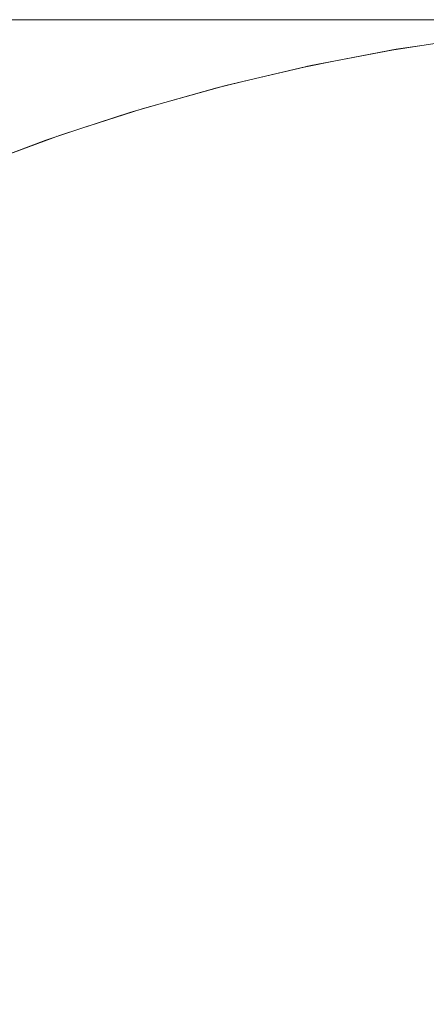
# Model space of a CAD drawing. Header units: centimetres. Extents: x -26 to 27.3, y -25.3 to -23.5.
# Tile 171 of 221: x 9.448 to 9.4672, y -23.5065 to -23.4599. Entities that reach past the tile are written whole.
import ezdxf

# ---------------------------------------------------------------- set-up
doc = ezdxf.new("R2010")
doc.units = ezdxf.units.CM
doc.header["$LTSCALE"] = 2.54
doc.layers.add('Lucido design-1', color=7, linetype='Continuous')

# ---------------------------------------------------------------- blocks, each defined once
blk = doc.blocks.new('Gruppo-4-1')
at = {"color": 7, "linetype": 'Continuous', "lineweight": 9}
for points, invisible_edges in [([(27.182518, -23.459935, 1050.32513), (27.182518, -23.459888, 1050.322055), (-25.917482, -23.459888, 1050.322055), (-25.917482, -23.459935, 1050.32513)], 8), ([(9.282518, -23.459888, 1050.122055), (-25.917482, -23.459888, 1050.322055), (27.182518, -23.459888, 1050.322055)], 9), ([(-25.917482, -23.459935, 1050.32513), (-25.917482, -23.460002, 1050.326416), (27.182518, -23.460002, 1050.326416), (27.182518, -23.459935, 1050.32513)], 10), ([(27.182518, -23.460149, 1050.329276), (27.182518, -23.460002, 1050.326416), (-25.917482, -23.460002, 1050.326416), (-25.917482, -23.460149, 1050.329276)], 10), ([(27.182518, -23.459888, 1050.322055), (9.291242, -23.459888, 1050.121865), (9.282518, -23.459888, 1050.122055)], 9), ([(9.299949, -23.459888, 1050.121294), (9.291242, -23.459888, 1050.121865), (27.182518, -23.459888, 1050.322055)], 10), ([(9.308623, -23.459888, 1050.120344), (9.299949, -23.459888, 1050.121294), (27.182518, -23.459888, 1050.322055)], 10), ([(9.317248, -23.459888, 1050.119017), (9.308623, -23.459888, 1050.120344), (27.182518, -23.459888, 1050.322055)], 10), ([(27.182518, -23.459888, 1050.322055), (9.325806, -23.459888, 1050.117314), (9.317248, -23.459888, 1050.119017)], 9), ([(9.334282, -23.459888, 1050.11524), (9.325806, -23.459888, 1050.117314), (27.182518, -23.459888, 1050.322055)], 10), ([(9.342659, -23.459888, 1050.112799), (9.334282, -23.459888, 1050.11524), (27.182518, -23.459888, 1050.322055)], 10), ([(27.182518, -23.459888, 1050.322055), (9.350922, -23.459888, 1050.109994), (9.342659, -23.459888, 1050.112799)], 9), ([(9.359055, -23.459888, 1050.106831), (9.350922, -23.459888, 1050.109994), (27.182518, -23.459888, 1050.322055)], 10), ([(9.367042, -23.459888, 1050.103317), (9.359055, -23.459888, 1050.106831), (27.182518, -23.459888, 1050.322055)], 10), ([(27.182518, -23.459888, 1050.322055), (9.374868, -23.459888, 1050.099457), (9.367042, -23.459888, 1050.103317)], 9), ([(27.182518, -23.459888, 1050.322055), (9.382518, -23.459888, 1050.09526), (9.374868, -23.459888, 1050.099457)], 9), ([(9.389978, -23.459888, 1050.090734), (9.382518, -23.459888, 1050.09526), (27.182518, -23.459888, 1050.322055)], 10), ([(9.397233, -23.459888, 1050.085886), (9.389978, -23.459888, 1050.090734), (27.182518, -23.459888, 1050.322055)], 10), ([(9.40427, -23.459888, 1050.080726), (9.397233, -23.459888, 1050.085886), (27.182518, -23.459888, 1050.322055)], 10), ([(27.182518, -23.459888, 1050.322055), (9.411075, -23.459888, 1050.075264), (9.40427, -23.459888, 1050.080726)], 9), ([(9.417636, -23.459888, 1050.069511), (9.411075, -23.459888, 1050.075264), (27.182518, -23.459888, 1050.322055)], 10), ([(27.182518, -23.459888, 1050.322055), (9.423939, -23.459888, 1050.063477), (9.417636, -23.459888, 1050.069511)], 9), ([(9.429973, -23.459888, 1050.057173), (9.423939, -23.459888, 1050.063477), (27.182518, -23.459888, 1050.322055)], 10), ([(27.182518, -23.459888, 1050.322055), (9.435727, -23.459888, 1050.050613), (9.429973, -23.459888, 1050.057173)], 9), ([(9.441189, -23.459888, 1050.043808), (9.435727, -23.459888, 1050.050613), (27.182518, -23.459888, 1050.322055)], 10), ([(27.182518, -23.459888, 1050.322055), (9.446348, -23.459888, 1050.036771), (9.441189, -23.459888, 1050.043808)], 9), ([(9.446348, -23.459888, 1050.036771), (9.451196, -23.459888, 1050.029515), (9.447519, -23.459983, 1050.027173), (9.442777, -23.459983, 1050.03427)], 14), ([(9.447519, -23.459983, 1050.027173), (9.451947, -23.459983, 1050.019875), (9.448368, -23.460249, 1050.017809), (9.444034, -23.460249, 1050.024952)], 15), ([(9.451196, -23.459888, 1050.029515), (9.446348, -23.459888, 1050.036771), (27.182518, -23.459888, 1050.322055)], 10), ([(9.451196, -23.459888, 1050.029515), (9.455723, -23.459888, 1050.022055), (9.451947, -23.459983, 1050.019875), (9.447519, -23.459983, 1050.027173)], 14), ([(9.451947, -23.459983, 1050.019875), (9.456053, -23.459983, 1050.012392), (9.452387, -23.460249, 1050.010484), (9.448368, -23.460249, 1050.017809)], 15), ([(27.182518, -23.459888, 1050.322055), (9.455723, -23.459888, 1050.022055), (9.451196, -23.459888, 1050.029515)], 9), ([(9.455723, -23.459888, 1050.022055), (9.45992, -23.459888, 1050.014405), (9.456053, -23.459983, 1050.012392), (9.451947, -23.459983, 1050.019875)], 14), ([(9.456053, -23.459983, 1050.012392), (9.459828, -23.459983, 1050.004736), (9.456083, -23.460249, 1050.00299), (9.452387, -23.460249, 1050.010484)], 15), ([(9.45992, -23.459888, 1050.014405), (9.455723, -23.459888, 1050.022055), (27.182518, -23.459888, 1050.322055)], 10), ([(9.45992, -23.459888, 1050.014405), (9.46378, -23.459888, 1050.006579), (9.459828, -23.459983, 1050.004736), (9.456053, -23.459983, 1050.012392)], 14), ([(9.459828, -23.459983, 1050.004736), (9.463266, -23.459983, 1049.996924), (9.459448, -23.460249, 1049.995342), (9.456083, -23.460249, 1050.00299)], 15), ([(9.463266, -23.459983, 1049.996924), (9.46636, -23.459983, 1049.988968), (9.462476, -23.460249, 1049.987555), (9.459448, -23.460249, 1049.995342)], 15), ([(9.46378, -23.459888, 1050.006579), (9.467294, -23.459888, 1049.998592), (9.463266, -23.459983, 1049.996924), (9.459828, -23.459983, 1050.004736)], 14), ([(9.46378, -23.459888, 1050.006579), (9.45992, -23.459888, 1050.014405), (27.182518, -23.459888, 1050.322055)], 10), ([(9.46636, -23.459983, 1049.988968), (9.469103, -23.459983, 1049.980885), (9.465162, -23.460249, 1049.979643), (9.462476, -23.460249, 1049.987555)], 15), ([(9.467294, -23.459888, 1049.998592), (9.470456, -23.459888, 1049.990459), (9.46636, -23.459983, 1049.988968), (9.463266, -23.459983, 1049.996924)], 14), ([(9.467294, -23.459888, 1049.998592), (9.46378, -23.459888, 1050.006579), (27.182518, -23.459888, 1050.322055)], 10), ([(9.469103, -23.459983, 1049.980885), (9.471492, -23.459983, 1049.972691), (9.4675, -23.460249, 1049.971621), (9.465162, -23.460249, 1049.979643)], 15), ([(9.470456, -23.459888, 1049.990459), (9.473261, -23.459888, 1049.982196), (9.469103, -23.459983, 1049.980885), (9.46636, -23.459983, 1049.988968)], 14), ([(-25.917482, -23.460149, 1050.329276), (-25.917482, -23.460288, 1050.330769), (27.182518, -23.460288, 1050.330769), (27.182518, -23.460149, 1050.329276)], 10), ([(27.182518, -23.460535, 1050.333412), (27.182518, -23.460288, 1050.330769), (-25.917482, -23.460288, 1050.330769), (-25.917482, -23.460535, 1050.333412)], 10), ([(-25.917482, -23.460535, 1050.333412), (-25.917482, -23.460764, 1050.335105), (27.182518, -23.460764, 1050.335105), (27.182518, -23.460535, 1050.333412)], 10), ([(9.444034, -23.460249, 1050.024952), (9.448368, -23.460249, 1050.017809), (9.444805, -23.460686, 1050.015752), (9.440564, -23.460686, 1050.022742)], 15), ([(9.448368, -23.460249, 1050.017809), (9.452387, -23.460249, 1050.010484), (9.448738, -23.460686, 1050.008584), (9.444805, -23.460686, 1050.015752)], 15), ([(9.452387, -23.460249, 1050.010484), (9.456083, -23.460249, 1050.00299), (9.452354, -23.460686, 1050.001251), (9.448738, -23.460686, 1050.008584)], 15), ([(9.456083, -23.460249, 1050.00299), (9.459448, -23.460249, 1049.995342), (9.455647, -23.460686, 1049.993768), (9.452354, -23.460686, 1050.001251)], 15), ([(9.459448, -23.460249, 1049.995342), (9.462476, -23.460249, 1049.987555), (9.45861, -23.460686, 1049.986148), (9.455647, -23.460686, 1049.993768)], 15), ([(9.462476, -23.460249, 1049.987555), (9.465162, -23.460249, 1049.979643), (9.461238, -23.460686, 1049.978406), (9.45861, -23.460686, 1049.986148)], 15), ([(9.465162, -23.460249, 1049.979643), (9.4675, -23.460249, 1049.971621), (9.463526, -23.460686, 1049.970556), (9.461238, -23.460686, 1049.978406)], 15), ([(9.4675, -23.460249, 1049.971621), (9.469486, -23.460249, 1049.963505), (9.465469, -23.460686, 1049.962615), (9.463526, -23.460686, 1049.970556)], 15), ([(9.469486, -23.460249, 1049.963505), (9.471116, -23.460249, 1049.95531), (9.467064, -23.460686, 1049.954596), (9.465469, -23.460686, 1049.962615)], 15), ([(9.471116, -23.460249, 1049.95531), (9.472387, -23.460249, 1049.947052), (9.468308, -23.460686, 1049.946515), (9.467064, -23.460686, 1049.954596)], 15), ([(27.182518, -23.461093, 1050.337533), (27.182518, -23.460764, 1050.335105), (-25.917482, -23.460764, 1050.335105), (-25.917482, -23.461093, 1050.337533)], 10), ([(9.444805, -23.460686, 1050.015752), (9.448738, -23.460686, 1050.008584), (9.445111, -23.461292, 1050.006696), (9.441264, -23.461292, 1050.013707)], 15), ([(9.448738, -23.460686, 1050.008584), (9.452354, -23.460686, 1050.001251), (9.448648, -23.461292, 1049.999523), (9.445111, -23.461292, 1050.006696)], 15), ([(9.452354, -23.460686, 1050.001251), (9.455647, -23.460686, 1049.993768), (9.451869, -23.461292, 1049.992203), (9.448648, -23.461292, 1049.999523)], 15), ([(9.455647, -23.460686, 1049.993768), (9.45861, -23.460686, 1049.986148), (9.454767, -23.461292, 1049.984749), (9.451869, -23.461292, 1049.992203)], 15), ([(9.45861, -23.460686, 1049.986148), (9.461238, -23.460686, 1049.978406), (9.457338, -23.461292, 1049.977176), (9.454767, -23.461292, 1049.984749)], 15), ([(9.461238, -23.460686, 1049.978406), (9.463526, -23.460686, 1049.970556), (9.459576, -23.461292, 1049.969498), (9.457338, -23.461292, 1049.977176)], 15), ([(9.463526, -23.460686, 1049.970556), (9.465469, -23.460686, 1049.962615), (9.461477, -23.461292, 1049.96173), (9.459576, -23.461292, 1049.969498)], 15), ([(9.465469, -23.460686, 1049.962615), (9.467064, -23.460686, 1049.954596), (9.463037, -23.461292, 1049.953886), (9.461477, -23.461292, 1049.96173)], 15), ([(9.467064, -23.460686, 1049.954596), (9.468308, -23.460686, 1049.946515), (9.464254, -23.461292, 1049.945981), (9.463037, -23.461292, 1049.953886)], 15), ([(9.468308, -23.460686, 1049.946515), (9.469198, -23.460686, 1049.938388), (9.465124, -23.461292, 1049.938031), (9.464254, -23.461292, 1049.945981)], 15), ([(9.469198, -23.460686, 1049.938388), (9.469733, -23.460686, 1049.930229), (9.465647, -23.461292, 1049.930051), (9.465124, -23.461292, 1049.938031)], 15), ([(9.467043, -23.461113, 1049.722055), (9.469816, -23.460698, 1049.722055), (9.469828, -23.460792, 1049.717695), (9.465634, -23.46142, 1049.717695)], 14), ([(9.465634, -23.46142, 1049.717695), (9.469828, -23.460792, 1049.717695), (9.469862, -23.461056, 1049.713563), (9.465679, -23.461682, 1049.713563)], 15), ([(9.465647, -23.461292, 1049.930051), (9.469733, -23.460686, 1049.930229), (9.469911, -23.460686, 1049.922055), (9.467043, -23.461111, 1049.922055)], 11), ([(9.469816, -23.460698, 1049.722055), (9.467043, -23.461113, 1049.722055), (9.467043, -23.461111, 1049.922055), (9.469911, -23.460686, 1049.922055)], 10), ([(-25.917482, -23.461093, 1050.337533), (-25.917482, -23.461428, 1050.339416), (27.182518, -23.461428, 1050.339416), (27.182518, -23.461093, 1050.337533)], 10), ([(27.182518, -23.461823, 1050.34163), (27.182518, -23.461428, 1050.339416), (-25.917482, -23.461428, 1050.339416), (-25.917482, -23.461823, 1050.34163)], 10), ([(9.445111, -23.461292, 1050.006696), (9.448648, -23.461292, 1049.999523), (9.444971, -23.462065, 1049.997808), (9.441512, -23.462065, 1050.004822)], 15), ([(9.448648, -23.461292, 1049.999523), (9.451869, -23.461292, 1049.992203), (9.44812, -23.462065, 1049.99065), (9.444971, -23.462065, 1049.997808)], 15), ([(9.451869, -23.461292, 1049.992203), (9.454767, -23.461292, 1049.984749), (9.450955, -23.462065, 1049.983361), (9.44812, -23.462065, 1049.99065)], 15), ([(9.454767, -23.461292, 1049.984749), (9.457338, -23.461292, 1049.977176), (9.453469, -23.462065, 1049.975956), (9.450955, -23.462065, 1049.983361)], 15), ([(9.457338, -23.461292, 1049.977176), (9.459576, -23.461292, 1049.969498), (9.455657, -23.462065, 1049.968448), (9.453469, -23.462065, 1049.975956)], 15), ([(9.459576, -23.461292, 1049.969498), (9.461477, -23.461292, 1049.96173), (9.457516, -23.462065, 1049.960851), (9.455657, -23.462065, 1049.968448)], 15), ([(9.461477, -23.461292, 1049.96173), (9.463037, -23.461292, 1049.953886), (9.459042, -23.462065, 1049.953181), (9.457516, -23.462065, 1049.960851)], 15), ([(9.463037, -23.461292, 1049.953886), (9.464254, -23.461292, 1049.945981), (9.460231, -23.462065, 1049.945452), (9.459042, -23.462065, 1049.953181)], 15), ([(9.464254, -23.461292, 1049.945981), (9.465124, -23.461292, 1049.938031), (9.461083, -23.462065, 1049.937678), (9.460231, -23.462065, 1049.945452)], 15), ([(9.465124, -23.461292, 1049.938031), (9.465647, -23.461292, 1049.930051), (9.461594, -23.462065, 1049.929874), (9.461083, -23.462065, 1049.937678)], 15), ([(9.462947, -23.461843, 1049.722055), (9.465618, -23.461326, 1049.722055), (9.465634, -23.46142, 1049.717695), (9.46147, -23.462225, 1049.717695)], 14), ([(9.46147, -23.462225, 1049.717695), (9.465634, -23.46142, 1049.717695), (9.465679, -23.461682, 1049.713563), (9.461526, -23.462486, 1049.713563)], 15), ([(9.461594, -23.462065, 1049.929874), (9.465647, -23.461292, 1049.930051), (9.465822, -23.461292, 1049.922055), (9.462946, -23.46184, 1049.922055)], 11), ([(9.465618, -23.461326, 1049.722055), (9.462947, -23.461843, 1049.722055), (9.462946, -23.46184, 1049.922055), (9.465822, -23.461292, 1049.922055)], 10), ([(9.465822, -23.461292, 1049.922055), (9.467043, -23.461111, 1049.922055), (9.467043, -23.461113, 1049.722055), (9.465618, -23.461326, 1049.722055)], 10), ([(9.465634, -23.46142, 1049.717695), (9.465618, -23.461326, 1049.722055), (9.467043, -23.461113, 1049.722055)], 9), ([(9.467043, -23.461111, 1049.922055), (9.465822, -23.461292, 1049.922055), (9.465647, -23.461292, 1049.930051)], 10), ([(9.465679, -23.461682, 1049.713563), (9.469862, -23.461056, 1049.713563), (9.469917, -23.461489, 1049.709449), (9.465753, -23.462113, 1049.709449)], 15), ([(-25.917482, -23.461823, 1050.34163), (-25.917482, -23.46228, 1050.343695), (27.182518, -23.46228, 1050.343695), (27.182518, -23.461823, 1050.34163)], 10), ([(9.461765, -23.462065, 1049.922055), (9.462946, -23.46184, 1049.922055), (9.462947, -23.461843, 1049.722055), (9.46145, -23.462132, 1049.722055)], 10), ([(9.46147, -23.462225, 1049.717695), (9.46145, -23.462132, 1049.722055), (9.462947, -23.461843, 1049.722055)], 9), ([(9.461526, -23.462486, 1049.713563), (9.465679, -23.461682, 1049.713563), (9.465753, -23.462113, 1049.709449), (9.461618, -23.462912, 1049.709449)], 15), ([(9.462946, -23.46184, 1049.922055), (9.461765, -23.462065, 1049.922055), (9.461594, -23.462065, 1049.929874)], 10), ([(9.465753, -23.462113, 1049.709449), (9.469917, -23.461489, 1049.709449), (9.469994, -23.46209, 1049.705359), (9.465855, -23.46271, 1049.705359)], 15), ([(27.182518, -23.462723, 1050.345697), (27.182518, -23.46228, 1050.343695), (-25.917482, -23.46228, 1050.343695), (-25.917482, -23.462723, 1050.345697)], 10), ([(9.444971, -23.462065, 1049.997808), (9.44812, -23.462065, 1049.99065), (9.444408, -23.463005, 1049.989112), (9.441329, -23.463005, 1049.99611)], 15), ([(9.44812, -23.462065, 1049.99065), (9.450955, -23.462065, 1049.983361), (9.447179, -23.463005, 1049.981987), (9.444408, -23.463005, 1049.989112)], 15), ([(9.450955, -23.462065, 1049.983361), (9.453469, -23.462065, 1049.975956), (9.449636, -23.463005, 1049.974747), (9.447179, -23.463005, 1049.981987)], 15), ([(9.453469, -23.462065, 1049.975956), (9.455657, -23.462065, 1049.968448), (9.451775, -23.463005, 1049.967408), (9.449636, -23.463005, 1049.974747)], 15), ([(9.455657, -23.462065, 1049.968448), (9.457516, -23.462065, 1049.960851), (9.453593, -23.463005, 1049.959982), (9.451775, -23.463005, 1049.967408)], 15), ([(9.457516, -23.462065, 1049.960851), (9.459042, -23.462065, 1049.953181), (9.455084, -23.463005, 1049.952483), (9.453593, -23.463005, 1049.959982)], 15), ([(9.459042, -23.462065, 1049.953181), (9.460231, -23.462065, 1049.945452), (9.456247, -23.463005, 1049.944927), (9.455084, -23.463005, 1049.952483)], 15), ([(9.460231, -23.462065, 1049.945452), (9.461083, -23.462065, 1049.937678), (9.457079, -23.463005, 1049.937327), (9.456247, -23.463005, 1049.944927)], 15), ([(9.461083, -23.462065, 1049.937678), (9.461594, -23.462065, 1049.929874), (9.457579, -23.463005, 1049.929699), (9.457079, -23.463005, 1049.937327)], 15), ([(9.458881, -23.462744, 1049.722055), (9.46145, -23.462132, 1049.722055), (9.46147, -23.462225, 1049.717695), (9.457344, -23.463207, 1049.717695)], 14), ([(9.457344, -23.463207, 1049.717695), (9.46147, -23.462225, 1049.717695), (9.461526, -23.462486, 1049.713563), (9.457411, -23.463464, 1049.713563)], 15), ([(9.457579, -23.463005, 1049.929699), (9.461594, -23.462065, 1049.929874), (9.461765, -23.462065, 1049.922055), (9.45888, -23.46274, 1049.922055)], 11), ([(9.46145, -23.462132, 1049.722055), (9.458881, -23.462744, 1049.722055), (9.45888, -23.46274, 1049.922055), (9.461765, -23.462065, 1049.922055)], 10), ([(9.461618, -23.462912, 1049.709449), (9.465753, -23.462113, 1049.709449), (9.465855, -23.46271, 1049.705359), (9.461746, -23.463505, 1049.705359)], 15), ([(9.465855, -23.46271, 1049.705359), (9.469994, -23.46209, 1049.705359), (9.470093, -23.462858, 1049.701302), (9.465986, -23.463472, 1049.701302)], 15), ([(-25.917482, -23.462723, 1050.345697), (-25.917482, -23.463316, 1050.347932), (27.182518, -23.463316, 1050.347932), (27.182518, -23.462723, 1050.345697)], 10), ([(9.457746, -23.463005, 1049.922055), (9.45888, -23.46274, 1049.922055), (9.458881, -23.462744, 1049.722055), (9.45732, -23.463115, 1049.722055)], 10), ([(9.457344, -23.463207, 1049.717695), (9.45732, -23.463115, 1049.722055), (9.458881, -23.462744, 1049.722055)], 9), ([(9.457411, -23.463464, 1049.713563), (9.461526, -23.462486, 1049.713563), (9.461618, -23.462912, 1049.709449), (9.457521, -23.463887, 1049.709449)], 15), ([(9.45888, -23.46274, 1049.922055), (9.457746, -23.463005, 1049.922055), (9.457579, -23.463005, 1049.929699)], 10), ([(9.461746, -23.463505, 1049.705359), (9.465855, -23.46271, 1049.705359), (9.465986, -23.463472, 1049.701302), (9.461909, -23.464261, 1049.701302)], 15), ([(9.465986, -23.463472, 1049.701302), (9.470093, -23.462858, 1049.701302), (9.470212, -23.463789, 1049.697284), (9.466145, -23.464398, 1049.697284)], 15), ([(27.182518, -23.463793, 1050.349727), (27.182518, -23.463316, 1050.347932), (-25.917482, -23.463316, 1050.347932), (-25.917482, -23.463793, 1050.349727)], 10), ([(9.447179, -23.463005, 1049.981987), (9.449636, -23.463005, 1049.974747), (9.445847, -23.464108, 1049.973553), (9.443445, -23.464108, 1049.980628)], 15), ([(9.449636, -23.463005, 1049.974747), (9.451775, -23.463005, 1049.967408), (9.447938, -23.464108, 1049.966379), (9.445847, -23.464108, 1049.973553)], 15), ([(9.451775, -23.463005, 1049.967408), (9.453593, -23.463005, 1049.959982), (9.449714, -23.464108, 1049.959122), (9.447938, -23.464108, 1049.966379)], 15), ([(9.453593, -23.463005, 1049.959982), (9.455084, -23.463005, 1049.952483), (9.451172, -23.464108, 1049.951793), (9.449714, -23.464108, 1049.959122)], 15), ([(9.455084, -23.463005, 1049.952483), (9.456247, -23.463005, 1049.944927), (9.452308, -23.464108, 1049.944409), (9.451172, -23.464108, 1049.951793)], 15), ([(9.456247, -23.463005, 1049.944927), (9.457079, -23.463005, 1049.937327), (9.453122, -23.464108, 1049.936981), (9.452308, -23.464108, 1049.944409)], 15), ([(9.457079, -23.463005, 1049.937327), (9.457579, -23.463005, 1049.929699), (9.45361, -23.464108, 1049.929525), (9.453122, -23.464108, 1049.936981)], 15), ([(9.454852, -23.463814, 1049.722055), (9.45732, -23.463115, 1049.722055), (9.457344, -23.463207, 1049.717695), (9.453264, -23.464362, 1049.717695)], 14), ([(9.453264, -23.464362, 1049.717695), (9.457344, -23.463207, 1049.717695), (9.457411, -23.463464, 1049.713563), (9.453341, -23.464617, 1049.713563)], 15), ([(9.45361, -23.464108, 1049.929525), (9.457579, -23.463005, 1049.929699), (9.457746, -23.463005, 1049.922055), (9.454851, -23.463809, 1049.922055)], 11), ([(9.45732, -23.463115, 1049.722055), (9.454852, -23.463814, 1049.722055), (9.454851, -23.463809, 1049.922055), (9.457746, -23.463005, 1049.922055)], 10), ([(9.457521, -23.463887, 1049.709449), (9.461618, -23.462912, 1049.709449), (9.461746, -23.463505, 1049.705359), (9.457674, -23.464473, 1049.705359)], 15), ([(-25.917482, -23.463793, 1050.349727), (-25.917482, -23.464536, 1050.35212), (27.182518, -23.464536, 1050.35212), (27.182518, -23.463793, 1050.349727)], 10), ([(9.453773, -23.464108, 1049.922055), (9.454851, -23.463809, 1049.922055), (9.454852, -23.463814, 1049.722055), (9.453236, -23.464271, 1049.722055)], 10), ([(9.453264, -23.464362, 1049.717695), (9.453236, -23.464271, 1049.722055), (9.454852, -23.463814, 1049.722055)], 9), ([(9.453341, -23.464617, 1049.713563), (9.457411, -23.463464, 1049.713563), (9.457521, -23.463887, 1049.709449), (9.453469, -23.465034, 1049.709449)], 15), ([(9.454851, -23.463809, 1049.922055), (9.453773, -23.464108, 1049.922055), (9.45361, -23.464108, 1049.929525)], 10), ([(9.457674, -23.464473, 1049.705359), (9.461746, -23.463505, 1049.705359), (9.461909, -23.464261, 1049.701302), (9.457869, -23.465222, 1049.701302)], 15), ([(9.461909, -23.464261, 1049.701302), (9.465986, -23.463472, 1049.701302), (9.466145, -23.464398, 1049.697284), (9.462107, -23.465179, 1049.697284)], 15), ([(9.466145, -23.464398, 1049.697284), (9.470212, -23.463789, 1049.697284), (9.470352, -23.464884, 1049.693311), (9.466331, -23.465486, 1049.693311)], 15), ([(9.447938, -23.464108, 1049.966379), (9.449714, -23.464108, 1049.959122), (9.445886, -23.465374, 1049.958273), (9.444151, -23.465374, 1049.965365)], 15), ([(9.449714, -23.464108, 1049.959122), (9.451172, -23.464108, 1049.951793), (9.447311, -23.465374, 1049.951113), (9.445886, -23.465374, 1049.958273)], 15), ([(9.451172, -23.464108, 1049.951793), (9.452308, -23.464108, 1049.944409), (9.448421, -23.465374, 1049.943897), (9.447311, -23.465374, 1049.951113)], 15), ([(9.452308, -23.464108, 1049.944409), (9.453122, -23.464108, 1049.936981), (9.449216, -23.465374, 1049.936639), (9.448421, -23.465374, 1049.943897)], 15), ([(9.453122, -23.464108, 1049.936981), (9.45361, -23.464108, 1049.929525), (9.449694, -23.465374, 1049.929354), (9.449216, -23.465374, 1049.936639)], 15), ([(9.450868, -23.465052, 1049.722055), (9.453236, -23.464271, 1049.722055), (9.453264, -23.464362, 1049.717695), (9.449236, -23.46569, 1049.717695)], 14), ([(9.449694, -23.465374, 1049.929354), (9.45361, -23.464108, 1049.929525), (9.453773, -23.464108, 1049.922055), (9.450866, -23.465046, 1049.922055)], 11), ([(9.453236, -23.464271, 1049.722055), (9.450868, -23.465052, 1049.722055), (9.450866, -23.465046, 1049.922055), (9.453773, -23.464108, 1049.922055)], 10), ([(9.453469, -23.465034, 1049.709449), (9.457521, -23.463887, 1049.709449), (9.457674, -23.464473, 1049.705359), (9.453647, -23.465613, 1049.705359)], 15), ([(9.457869, -23.465222, 1049.701302), (9.461909, -23.464261, 1049.701302), (9.462107, -23.465179, 1049.697284), (9.458105, -23.466131, 1049.697284)], 15), ([(27.182518, -23.465031, 1050.353712), (27.182518, -23.464536, 1050.35212), (-25.917482, -23.464536, 1050.35212), (-25.917482, -23.465031, 1050.353712)], 10), ([(9.449236, -23.46569, 1049.717695), (9.453264, -23.464362, 1049.717695), (9.453341, -23.464617, 1049.713563), (9.449324, -23.465941, 1049.713563)], 15), ([(9.449324, -23.465941, 1049.713563), (9.453341, -23.464617, 1049.713563), (9.453469, -23.465034, 1049.709449), (9.44947, -23.466353, 1049.709449)], 15), ([(9.453647, -23.465613, 1049.705359), (9.457674, -23.464473, 1049.705359), (9.457869, -23.465222, 1049.701302), (9.453873, -23.466353, 1049.701302)], 15), ([(9.462107, -23.465179, 1049.697284), (9.466145, -23.464398, 1049.697284), (9.466331, -23.465486, 1049.693311), (9.462339, -23.466258, 1049.693311)], 15), ([(-25.917482, -23.465031, 1050.353712), (-25.917482, -23.465938, 1050.356251), (27.182518, -23.465938, 1050.356251), (27.182518, -23.465031, 1050.353712)], 10), ([(9.449853, -23.465374, 1049.922055), (9.450866, -23.465046, 1049.922055), (9.450868, -23.465052, 1049.722055), (9.449204, -23.4656, 1049.722055)], 10), ([(9.449236, -23.46569, 1049.717695), (9.449204, -23.4656, 1049.722055), (9.450868, -23.465052, 1049.722055)], 9), ([(9.44947, -23.466353, 1049.709449), (9.453469, -23.465034, 1049.709449), (9.453647, -23.465613, 1049.705359), (9.449672, -23.466924, 1049.705359)], 15), ([(9.450866, -23.465046, 1049.922055), (9.449853, -23.465374, 1049.922055), (9.449694, -23.465374, 1049.929354)], 10), ([(9.458105, -23.466131, 1049.697284), (9.462107, -23.465179, 1049.697284), (9.462339, -23.466258, 1049.693311), (9.458384, -23.467199, 1049.693311)], 15), ([(9.466331, -23.465486, 1049.693311), (9.470352, -23.464884, 1049.693311), (9.470513, -23.466139, 1049.68939), (9.466545, -23.466733, 1049.68939)], 15), ([(9.447311, -23.465374, 1049.951113), (9.448421, -23.465374, 1049.943897), (9.444592, -23.466798, 1049.943393), (9.443507, -23.466798, 1049.950442)], 15), ([(9.448421, -23.465374, 1049.943897), (9.449216, -23.465374, 1049.936639), (9.445369, -23.466798, 1049.936303), (9.444592, -23.466798, 1049.943393)], 15), ([(9.446936, -23.466456, 1049.722055), (9.449204, -23.4656, 1049.722055), (9.449236, -23.46569, 1049.717695), (9.445268, -23.467187, 1049.717695)], 14), ([(9.449216, -23.465374, 1049.936639), (9.449694, -23.465374, 1049.929354), (9.445835, -23.466798, 1049.929186), (9.445369, -23.466798, 1049.936303)], 15), ([(9.445835, -23.466798, 1049.929186), (9.449694, -23.465374, 1049.929354), (9.449853, -23.465374, 1049.922055), (9.446933, -23.46645, 1049.922055)], 11), ([(9.446933, -23.46645, 1049.922055), (9.449853, -23.465374, 1049.922055), (9.449204, -23.4656, 1049.722055)], 10), ([(9.449204, -23.4656, 1049.722055), (9.446936, -23.466456, 1049.722055), (9.446933, -23.46645, 1049.922055)], 10), ([(9.449672, -23.466924, 1049.705359), (9.453647, -23.465613, 1049.705359), (9.453873, -23.466353, 1049.701302), (9.449929, -23.467653, 1049.701302)], 15), ([(9.453873, -23.466353, 1049.701302), (9.457869, -23.465222, 1049.701302), (9.458105, -23.466131, 1049.697284), (9.454148, -23.467251, 1049.697284)], 15), ([(9.462339, -23.466258, 1049.693311), (9.466331, -23.465486, 1049.693311), (9.466545, -23.466733, 1049.68939), (9.462606, -23.467495, 1049.68939)], 15), ([(27.182518, -23.466436, 1050.357645), (27.182518, -23.465938, 1050.356251), (-25.917482, -23.465938, 1050.356251), (-25.917482, -23.466436, 1050.357645)], 10), ([(9.445268, -23.467187, 1049.717695), (9.449236, -23.46569, 1049.717695), (9.449324, -23.465941, 1049.713563), (9.445367, -23.467434, 1049.713563)], 15), ([(9.445367, -23.467434, 1049.713563), (9.449324, -23.465941, 1049.713563), (9.44947, -23.466353, 1049.709449), (9.44553, -23.467839, 1049.709449)], 15), ([(9.454148, -23.467251, 1049.697284), (9.458105, -23.466131, 1049.697284), (9.458384, -23.467199, 1049.693311), (9.454471, -23.468307, 1049.693311)], 15), ([(9.466545, -23.466733, 1049.68939), (9.470513, -23.466139, 1049.68939), (9.470694, -23.467552, 1049.685528), (9.466786, -23.468137, 1049.685528)], 15), ([(-25.917482, -23.466436, 1050.357645), (-25.917482, -23.467517, 1050.360317), (27.182518, -23.467517, 1050.360317), (27.182518, -23.466436, 1050.357645)], 10), ([(9.44553, -23.467839, 1049.709449), (9.44947, -23.466353, 1049.709449), (9.449672, -23.466924, 1049.705359), (9.445756, -23.468402, 1049.705359)], 15), ([(9.449929, -23.467653, 1049.701302), (9.453873, -23.466353, 1049.701302), (9.454148, -23.467251, 1049.697284), (9.450242, -23.468539, 1049.697284)], 15), ([(9.458384, -23.467199, 1049.693311), (9.462339, -23.466258, 1049.693311), (9.462606, -23.467495, 1049.68939), (9.458702, -23.468423, 1049.68939)], 15), ([(9.445756, -23.468402, 1049.705359), (9.449672, -23.466924, 1049.705359), (9.449929, -23.467653, 1049.701302), (9.446044, -23.469119, 1049.701302)], 15), ([(9.462606, -23.467495, 1049.68939), (9.466545, -23.466733, 1049.68939), (9.466786, -23.468137, 1049.685528), (9.462906, -23.468887, 1049.685528)], 15), ([(27.182518, -23.468005, 1050.36152), (27.182518, -23.467517, 1050.360317), (-25.917482, -23.467517, 1050.360317), (-25.917482, -23.468005, 1050.36152)], 10), ([(9.450242, -23.468539, 1049.697284), (9.454148, -23.467251, 1049.697284), (9.454471, -23.468307, 1049.693311), (9.45061, -23.469579, 1049.693311)], 15), ([(9.454471, -23.468307, 1049.693311), (9.458384, -23.467199, 1049.693311), (9.458702, -23.468423, 1049.68939), (9.454842, -23.469516, 1049.68939)], 15), ([(9.458702, -23.468423, 1049.68939), (9.462606, -23.467495, 1049.68939), (9.462906, -23.468887, 1049.685528), (9.459061, -23.469802, 1049.685528)], 15), ([(-25.917482, -23.468005, 1050.36152), (-25.917482, -23.469273, 1050.36431), (27.182518, -23.469273, 1050.36431), (27.182518, -23.468005, 1050.36152)], 10), ([(9.446044, -23.469119, 1049.701302), (9.449929, -23.467653, 1049.701302), (9.450242, -23.468539, 1049.697284), (9.446394, -23.469991, 1049.697284)], 15), ([(9.466786, -23.468137, 1049.685528), (9.470694, -23.467552, 1049.685528), (9.470895, -23.46912, 1049.681732), (9.467053, -23.469695, 1049.681732)], 15), ([(9.45061, -23.469579, 1049.693311), (9.454471, -23.468307, 1049.693311), (9.454842, -23.469516, 1049.68939), (9.451031, -23.470772, 1049.68939)], 15), ([(9.454842, -23.469516, 1049.68939), (9.458702, -23.468423, 1049.68939), (9.459061, -23.469802, 1049.685528), (9.455259, -23.470878, 1049.685528)], 15), ([(9.462906, -23.468887, 1049.685528), (9.466786, -23.468137, 1049.685528), (9.467053, -23.469695, 1049.681732), (9.463239, -23.470432, 1049.681732)], 15), ([(9.446394, -23.469991, 1049.697284), (9.450242, -23.468539, 1049.697284), (9.45061, -23.469579, 1049.693311), (9.446806, -23.471015, 1049.693311)], 15), ([(9.459061, -23.469802, 1049.685528), (9.462906, -23.468887, 1049.685528), (9.463239, -23.470432, 1049.681732), (9.45946, -23.471331, 1049.681732)], 15), ([(27.182518, -23.469736, 1050.36533), (27.182518, -23.469273, 1050.36431), (-25.917482, -23.469273, 1050.36431), (-25.917482, -23.469736, 1050.36533)], 10), ([(9.467053, -23.469695, 1049.681732), (9.470895, -23.46912, 1049.681732), (9.471115, -23.470839, 1049.678006), (9.467346, -23.471404, 1049.678006)], 15), ([(-25.917482, -23.469736, 1050.36533), (-25.917482, -23.471201, 1050.368223), (27.182518, -23.471201, 1050.368223), (27.182518, -23.469736, 1050.36533)], 10), ([(9.446806, -23.471015, 1049.693311), (9.45061, -23.469579, 1049.693311), (9.451031, -23.470772, 1049.68939), (9.447278, -23.472189, 1049.68939)], 15), ([(9.451031, -23.470772, 1049.68939), (9.454842, -23.469516, 1049.68939), (9.455259, -23.470878, 1049.685528), (9.451506, -23.472115, 1049.685528)], 15), ([(9.455259, -23.470878, 1049.685528), (9.459061, -23.469802, 1049.685528), (9.45946, -23.471331, 1049.681732), (9.455722, -23.47239, 1049.681732)], 15), ([(9.463239, -23.470432, 1049.681732), (9.467053, -23.469695, 1049.681732), (9.467346, -23.471404, 1049.678006), (9.463604, -23.472127, 1049.678006)], 15), ([(9.447278, -23.472189, 1049.68939), (9.451031, -23.470772, 1049.68939), (9.451506, -23.472115, 1049.685528), (9.447809, -23.473511, 1049.685528)], 15), ([(9.45946, -23.471331, 1049.681732), (9.463239, -23.470432, 1049.681732), (9.463604, -23.472127, 1049.678006), (9.459896, -23.473009, 1049.678006)], 15), ([(27.182518, -23.471627, 1050.369067), (27.182518, -23.471201, 1050.368223), (-25.917482, -23.471201, 1050.368223), (-25.917482, -23.471627, 1050.369067)], 10), ([(9.451506, -23.472115, 1049.685528), (9.455259, -23.470878, 1049.685528), (9.455722, -23.47239, 1049.681732), (9.452032, -23.473606, 1049.681732)], 15), ([(-25.917482, -23.471627, 1050.369067), (-25.917482, -23.473297, 1050.372049), (27.182518, -23.473297, 1050.372049), (27.182518, -23.471627, 1050.369067)], 10), ([(9.455722, -23.47239, 1049.681732), (9.45946, -23.471331, 1049.681732), (9.459896, -23.473009, 1049.678006), (9.45623, -23.474047, 1049.678006)], 15), ([(9.463604, -23.472127, 1049.678006), (9.467346, -23.471404, 1049.678006), (9.467664, -23.47326, 1049.674359), (9.464001, -23.473969, 1049.674359)], 15), ([(9.447809, -23.473511, 1049.685528), (9.451506, -23.472115, 1049.685528), (9.452032, -23.473606, 1049.681732), (9.448398, -23.474977, 1049.681732)], 15), ([(9.459896, -23.473009, 1049.678006), (9.463604, -23.472127, 1049.678006), (9.464001, -23.473969, 1049.674359), (9.460371, -23.474832, 1049.674359)], 15), ([(9.452032, -23.473606, 1049.681732), (9.455722, -23.47239, 1049.681732), (9.45623, -23.474047, 1049.678006), (9.45261, -23.47524, 1049.678006)], 15), ([(9.45623, -23.474047, 1049.678006), (9.459896, -23.473009, 1049.678006), (9.460371, -23.474832, 1049.674359), (9.456781, -23.475849, 1049.674359)], 15), ([(27.182518, -23.473675, 1050.372725), (27.182518, -23.473297, 1050.372049), (-25.917482, -23.473297, 1050.372049), (-25.917482, -23.473675, 1050.372725)], 10), ([(9.444174, -23.475062, 1049.685528), (9.447809, -23.473511, 1049.685528), (9.448398, -23.474977, 1049.681732), (9.444825, -23.476502, 1049.681732)], 15), ([(9.448398, -23.474977, 1049.681732), (9.452032, -23.473606, 1049.681732), (9.45261, -23.47524, 1049.678006), (9.449044, -23.476586, 1049.678006)], 15), ([(9.464001, -23.473969, 1049.674359), (9.467664, -23.47326, 1049.674359), (9.468007, -23.475261, 1049.670794), (9.464429, -23.475953, 1049.670794)], 15), ([(-25.917482, -23.473675, 1050.372725), (-25.917482, -23.475558, 1050.37578), (27.182518, -23.475558, 1050.37578), (27.182518, -23.473675, 1050.372725)], 10), ([(9.45261, -23.47524, 1049.678006), (9.45623, -23.474047, 1049.678006), (9.456781, -23.475849, 1049.674359), (9.453238, -23.477017, 1049.674359)], 15), ([(9.460371, -23.474832, 1049.674359), (9.464001, -23.473969, 1049.674359), (9.464429, -23.475953, 1049.670794), (9.460883, -23.476796, 1049.670794)], 15), ([(9.444825, -23.476502, 1049.681732), (9.448398, -23.474977, 1049.681732), (9.449044, -23.476586, 1049.678006), (9.445539, -23.478082, 1049.678006)], 15), ([(9.456781, -23.475849, 1049.674359), (9.460371, -23.474832, 1049.674359), (9.460883, -23.476796, 1049.670794), (9.457376, -23.477789, 1049.670794)], 15), ([(9.449044, -23.476586, 1049.678006), (9.45261, -23.47524, 1049.678006), (9.453238, -23.477017, 1049.674359), (9.449747, -23.478334, 1049.674359)], 15), ([(9.464429, -23.475953, 1049.670794), (9.468007, -23.475261, 1049.670794), (9.468374, -23.477402, 1049.667319), (9.464886, -23.478077, 1049.667319)], 15), ([(27.182518, -23.475877, 1050.376297), (27.182518, -23.475558, 1050.37578), (-25.917482, -23.475558, 1050.37578), (-25.917482, -23.475877, 1050.376297)], 10), ([(-25.917482, -23.475877, 1050.376297), (-25.917482, -23.47798, 1050.379408), (27.182518, -23.47798, 1050.379408), (27.182518, -23.475877, 1050.376297)], 10), ([(9.453238, -23.477017, 1049.674359), (9.456781, -23.475849, 1049.674359), (9.457376, -23.477789, 1049.670794), (9.453914, -23.478931, 1049.670794)], 15), ([(9.460883, -23.476796, 1049.670794), (9.464429, -23.475953, 1049.670794), (9.464886, -23.478077, 1049.667319), (9.46143, -23.478899, 1049.667319)], 15), ([(9.445539, -23.478082, 1049.678006), (9.449044, -23.476586, 1049.678006), (9.449747, -23.478334, 1049.674359), (9.446315, -23.479798, 1049.674359)], 15), ([(9.457376, -23.477789, 1049.670794), (9.460883, -23.476796, 1049.670794), (9.46143, -23.478899, 1049.667319), (9.458012, -23.479867, 1049.667319)], 15), ([(9.449747, -23.478334, 1049.674359), (9.453238, -23.477017, 1049.674359), (9.453914, -23.478931, 1049.670794), (9.450504, -23.480217, 1049.670794)], 15), ([(9.453914, -23.478931, 1049.670794), (9.457376, -23.477789, 1049.670794), (9.458012, -23.479867, 1049.667319), (9.454638, -23.480979, 1049.667319)], 15), ([(9.464886, -23.478077, 1049.667319), (9.468374, -23.477402, 1049.667319), (9.468765, -23.47968, 1049.663939), (9.465373, -23.480336, 1049.663939)], 15), ([(27.182518, -23.478229, 1050.379777), (27.182518, -23.47798, 1050.379408), (-25.917482, -23.47798, 1050.379408), (-25.917482, -23.478229, 1050.379777)], 10), ([(-25.917482, -23.478229, 1050.379777), (-25.917482, -23.480557, 1050.382928), (27.182518, -23.480557, 1050.382928), (27.182518, -23.478229, 1050.379777)], 10), ([(9.46143, -23.478899, 1049.667319), (9.464886, -23.478077, 1049.667319), (9.465373, -23.480336, 1049.663939), (9.462012, -23.481135, 1049.663939)], 15), ([(9.446315, -23.479798, 1049.674359), (9.449747, -23.478334, 1049.674359), (9.450504, -23.480217, 1049.670794), (9.447151, -23.481648, 1049.670794)], 15), ([(9.450504, -23.480217, 1049.670794), (9.453914, -23.478931, 1049.670794), (9.454638, -23.480979, 1049.667319), (9.451314, -23.482233, 1049.667319)], 15), ([(9.458012, -23.479867, 1049.667319), (9.46143, -23.478899, 1049.667319), (9.462012, -23.481135, 1049.663939), (9.458688, -23.482076, 1049.663939)], 15), ([(9.454638, -23.480979, 1049.667319), (9.458012, -23.479867, 1049.667319), (9.458688, -23.482076, 1049.663939), (9.455407, -23.483158, 1049.663939)], 15), ([(9.465373, -23.480336, 1049.663939), (9.468765, -23.47968, 1049.663939), (9.469178, -23.482089, 1049.66066), (9.465888, -23.482726, 1049.66066)], 15), ([(27.182518, -23.480728, 1050.383159), (27.182518, -23.480557, 1050.382928), (-25.917482, -23.480557, 1050.382928), (-25.917482, -23.480728, 1050.383159)], 10), ([(9.447151, -23.481648, 1049.670794), (9.450504, -23.480217, 1049.670794), (9.451314, -23.482233, 1049.667319), (9.448046, -23.483627, 1049.667319)], 15), ([(9.462012, -23.481135, 1049.663939), (9.465373, -23.480336, 1049.663939), (9.465888, -23.482726, 1049.66066), (9.462628, -23.483501, 1049.66066)], 15), ([(-25.917482, -23.480728, 1050.383159), (-25.917482, -23.483286, 1050.386332), (27.182518, -23.483286, 1050.386332), (27.182518, -23.480728, 1050.383159)], 10), ([(9.451314, -23.482233, 1049.667319), (9.454638, -23.480979, 1049.667319), (9.455407, -23.483158, 1049.663939), (9.452175, -23.484377, 1049.663939)], 15), ([(9.458688, -23.482076, 1049.663939), (9.462012, -23.481135, 1049.663939), (9.462628, -23.483501, 1049.66066), (9.459404, -23.484414, 1049.66066)], 15), ([(9.443862, -23.483219, 1049.670794), (9.447151, -23.481648, 1049.670794), (9.448046, -23.483627, 1049.667319), (9.44484, -23.485159, 1049.667319)], 15), ([(9.448046, -23.483627, 1049.667319), (9.451314, -23.482233, 1049.667319), (9.452175, -23.484377, 1049.663939), (9.448998, -23.485733, 1049.663939)], 15), ([(9.455407, -23.483158, 1049.663939), (9.458688, -23.482076, 1049.663939), (9.459404, -23.484414, 1049.66066), (9.456222, -23.485463, 1049.66066)], 15), ([(9.465888, -23.482726, 1049.66066), (9.469178, -23.482089, 1049.66066), (9.469613, -23.484627, 1049.657486), (9.466431, -23.485242, 1049.657486)], 15), ([(9.462628, -23.483501, 1049.66066), (9.465888, -23.482726, 1049.66066), (9.466431, -23.485242, 1049.657486), (9.463277, -23.485992, 1049.657486)], 15), ([(27.182518, -23.483369, 1050.386436), (27.182518, -23.483286, 1050.386332), (-25.917482, -23.483286, 1050.386332), (-25.917482, -23.483369, 1050.386436)], 10), ([(-25.917482, -23.483369, 1050.386436), (-25.917482, -23.486149, 1050.389602), (27.182518, -23.486149, 1050.389602), (27.182518, -23.483369, 1050.386436)], 10), ([(9.452175, -23.484377, 1049.663939), (9.455407, -23.483158, 1049.663939), (9.456222, -23.485463, 1049.66066), (9.453087, -23.486646, 1049.66066)], 15), ([(9.44484, -23.485159, 1049.667319), (9.448046, -23.483627, 1049.667319), (9.448998, -23.485733, 1049.663939), (9.445881, -23.487223, 1049.663939)], 15), ([(9.459404, -23.484414, 1049.66066), (9.462628, -23.483501, 1049.66066), (9.463277, -23.485992, 1049.657486), (9.460158, -23.486876, 1049.657486)], 15), ([(9.448998, -23.485733, 1049.663939), (9.452175, -23.484377, 1049.663939), (9.453087, -23.486646, 1049.66066), (9.450005, -23.487961, 1049.66066)], 15), ([(9.456222, -23.485463, 1049.66066), (9.459404, -23.484414, 1049.66066), (9.460158, -23.486876, 1049.657486), (9.45708, -23.48789, 1049.657486)], 15), ([(9.466431, -23.485242, 1049.657486), (9.469613, -23.484627, 1049.657486), (9.470069, -23.487288, 1049.654422), (9.466999, -23.487881, 1049.654422)], 15), ([(9.463277, -23.485992, 1049.657486), (9.466431, -23.485242, 1049.657486), (9.466999, -23.487881, 1049.654422), (9.463957, -23.488605, 1049.654422)], 15), ([(9.445881, -23.487223, 1049.663939), (9.448998, -23.485733, 1049.663939), (9.450005, -23.487961, 1049.66066), (9.446982, -23.489406, 1049.66066)], 15), ([(9.453087, -23.486646, 1049.66066), (9.456222, -23.485463, 1049.66066), (9.45708, -23.48789, 1049.657486), (9.454047, -23.489035, 1049.657486)], 15), ([(-25.917482, -23.486149, 1050.389602), (-25.917482, -23.486161, 1050.389614), (27.182518, -23.486161, 1050.389614), (27.182518, -23.486149, 1050.389602)], 10), ([(27.182518, -23.489063, 1050.392652), (27.182518, -23.486161, 1050.389614), (-25.917482, -23.486161, 1050.389614), (-25.917482, -23.489063, 1050.392652)], 10), ([(9.460158, -23.486876, 1049.657486), (9.463277, -23.485992, 1049.657486), (9.463957, -23.488605, 1049.654422), (9.460949, -23.489457, 1049.654422)], 15), ([(9.450005, -23.487961, 1049.66066), (9.453087, -23.486646, 1049.66066), (9.454047, -23.489035, 1049.657486), (9.451065, -23.490307, 1049.657486)], 15), ([(9.45708, -23.48789, 1049.657486), (9.460158, -23.486876, 1049.657486), (9.460949, -23.489457, 1049.654422), (9.457979, -23.490436, 1049.654422)], 15), ([(9.466999, -23.487881, 1049.654422), (9.470069, -23.487288, 1049.654422), (9.470546, -23.490067, 1049.651474), (9.467593, -23.490638, 1049.651474)], 15), ([(9.446982, -23.489406, 1049.66066), (9.450005, -23.487961, 1049.66066), (9.451065, -23.490307, 1049.657486), (9.448141, -23.491705, 1049.657486)], 15), ([(9.454047, -23.489035, 1049.657486), (9.45708, -23.48789, 1049.657486), (9.457979, -23.490436, 1049.654422), (9.455053, -23.49154, 1049.654422)], 15), ([(9.463957, -23.488605, 1049.654422), (9.466999, -23.487881, 1049.654422), (9.467593, -23.490638, 1049.651474), (9.464668, -23.491334, 1049.651474)], 15), ([(9.460949, -23.489457, 1049.654422), (9.463957, -23.488605, 1049.654422), (9.464668, -23.491334, 1049.651474), (9.461774, -23.492153, 1049.651474)], 15), ([(-25.917482, -23.489063, 1050.392652), (-25.917482, -23.48918, 1050.392764), (27.182518, -23.48918, 1050.392764), (27.182518, -23.489063, 1050.392652)], 10), ([(27.182518, -23.492106, 1050.395578), (27.182518, -23.48918, 1050.392764), (-25.917482, -23.48918, 1050.392764), (-25.917482, -23.492106, 1050.395578)], 10), ([(9.444022, -23.490977, 1049.66066), (9.446982, -23.489406, 1049.66066), (9.448141, -23.491705, 1049.657486), (9.445278, -23.493225, 1049.657486)], 15), ([(9.451065, -23.490307, 1049.657486), (9.454047, -23.489035, 1049.657486), (9.455053, -23.49154, 1049.654422), (9.452177, -23.492767, 1049.654422)], 15), ([(9.457979, -23.490436, 1049.654422), (9.460949, -23.489457, 1049.654422), (9.461774, -23.492153, 1049.651474), (9.458918, -23.493094, 1049.651474)], 15), ([(9.448141, -23.491705, 1049.657486), (9.451065, -23.490307, 1049.657486), (9.452177, -23.492767, 1049.654422), (9.449356, -23.494115, 1049.654422)], 15), ([(9.455053, -23.49154, 1049.654422), (9.457979, -23.490436, 1049.654422), (9.458918, -23.493094, 1049.651474), (9.456105, -23.494156, 1049.651474)], 15), ([(9.464668, -23.491334, 1049.651474), (9.467593, -23.490638, 1049.651474), (9.468212, -23.493507, 1049.648646), (9.465407, -23.494174, 1049.648646)], 15), ([(9.461774, -23.492153, 1049.651474), (9.464668, -23.491334, 1049.651474), (9.465407, -23.494174, 1049.648646), (9.462634, -23.494959, 1049.648646)], 15), ([(9.445278, -23.493225, 1049.657486), (9.448141, -23.491705, 1049.657486), (9.449356, -23.494115, 1049.654422), (9.446594, -23.495582, 1049.654422)], 15), ([(9.452177, -23.492767, 1049.654422), (9.455053, -23.49154, 1049.654422), (9.456105, -23.494156, 1049.651474), (9.453339, -23.495336, 1049.651474)], 15), ([(-25.917482, -23.492106, 1050.395578), (-25.917482, -23.492333, 1050.395779), (27.182518, -23.492333, 1050.395779), (27.182518, -23.492106, 1050.395578)], 10), ([(9.458918, -23.493094, 1049.651474), (9.461774, -23.492153, 1049.651474), (9.462634, -23.494959, 1049.648646), (9.459896, -23.495862, 1049.648646)], 15), ([(27.182518, -23.495274, 1050.398377), (27.182518, -23.492333, 1050.395779), (-25.917482, -23.492333, 1050.395779), (-25.917482, -23.495274, 1050.398377)], 10), ([(9.449356, -23.494115, 1049.654422), (9.452177, -23.492767, 1049.654422), (9.453339, -23.495336, 1049.651474), (9.450625, -23.496633, 1049.651474)], 15), ([(9.456105, -23.494156, 1049.651474), (9.458918, -23.493094, 1049.651474), (9.459896, -23.495862, 1049.648646), (9.457199, -23.496879, 1049.648646)], 15), ([(9.465407, -23.494174, 1049.648646), (9.468212, -23.493507, 1049.648646), (9.468853, -23.496483, 1049.645943), (9.466174, -23.49712, 1049.645943)], 15), ([(9.446594, -23.495582, 1049.654422), (9.449356, -23.494115, 1049.654422), (9.450625, -23.496633, 1049.651474), (9.44797, -23.498044, 1049.651474)], 15), ([(9.453339, -23.495336, 1049.651474), (9.456105, -23.494156, 1049.651474), (9.457199, -23.496879, 1049.648646), (9.454548, -23.498011, 1049.648646)], 15), ([(9.462634, -23.494959, 1049.648646), (9.465407, -23.494174, 1049.648646), (9.466174, -23.49712, 1049.645943), (9.463525, -23.49787, 1049.645943)], 15), ([(9.459896, -23.495862, 1049.648646), (9.462634, -23.494959, 1049.648646), (9.463525, -23.49787, 1049.645943), (9.46091, -23.498732, 1049.645943)], 15), ([(-25.917482, -23.495274, 1050.398377), (-25.917482, -23.495614, 1050.398653), (27.182518, -23.495614, 1050.398653), (27.182518, -23.495274, 1050.398377)], 10), ([(9.450625, -23.496633, 1049.651474), (9.453339, -23.495336, 1049.651474), (9.454548, -23.498011, 1049.648646), (9.451947, -23.499253, 1049.648646)], 15), ([(27.182518, -23.498543, 1050.401029), (27.182518, -23.495614, 1050.398653), (-25.917482, -23.495614, 1050.398653), (-25.917482, -23.498543, 1050.401029)], 10), ([(9.443898, -23.497165, 1049.654422), (9.446594, -23.495582, 1049.654422), (9.44797, -23.498044, 1049.651474), (9.445376, -23.499566, 1049.651474)], 15), ([(9.457199, -23.496879, 1049.648646), (9.459896, -23.495862, 1049.648646), (9.46091, -23.498732, 1049.645943), (9.458334, -23.499704, 1049.645943)], 15), ([(9.44797, -23.498044, 1049.651474), (9.450625, -23.496633, 1049.651474), (9.451947, -23.499253, 1049.648646), (9.449401, -23.500606, 1049.648646)], 15), ([(9.454548, -23.498011, 1049.648646), (9.457199, -23.496879, 1049.648646), (9.458334, -23.499704, 1049.645943), (9.455802, -23.500785, 1049.645943)], 15), ([(9.466174, -23.49712, 1049.645943), (9.468853, -23.496483, 1049.645943), (9.469517, -23.499561, 1049.643368), (9.466968, -23.500167, 1049.643368)], 15), ([(9.463525, -23.49787, 1049.645943), (9.466174, -23.49712, 1049.645943), (9.466968, -23.500167, 1049.643368), (9.464447, -23.500881, 1049.643368)], 15), ([(9.46091, -23.498732, 1049.645943), (9.463525, -23.49787, 1049.645943), (9.464447, -23.500881, 1049.643368), (9.461959, -23.501701, 1049.643368)], 15), ([(9.445376, -23.499566, 1049.651474), (9.44797, -23.498044, 1049.651474), (9.449401, -23.500606, 1049.648646), (9.446915, -23.502065, 1049.648646)], 15), ([(9.451947, -23.499253, 1049.648646), (9.454548, -23.498011, 1049.648646), (9.455802, -23.500785, 1049.645943), (9.453317, -23.501972, 1049.645943)], 15), ([(-25.917482, -23.498543, 1050.401029), (-25.917482, -23.499015, 1050.401387), (27.182518, -23.499015, 1050.401387), (27.182518, -23.498543, 1050.401029)], 10), ([(9.458334, -23.499704, 1049.645943), (9.46091, -23.498732, 1049.645943), (9.461959, -23.501701, 1049.643368), (9.459508, -23.502626, 1049.643368)], 15), ([(27.182518, -23.500338, 1050.402391), (27.182518, -23.499015, 1050.401387), (-25.917482, -23.499015, 1050.401387), (-25.917482, -23.500338, 1050.402391)], 10), ([(9.449401, -23.500606, 1049.648646), (9.451947, -23.499253, 1049.648646), (9.453317, -23.501972, 1049.645943), (9.450886, -23.503264, 1049.645943)], 15), ([(9.455802, -23.500785, 1049.645943), (9.458334, -23.499704, 1049.645943), (9.459508, -23.502626, 1049.643368), (9.457099, -23.503654, 1049.643368)], 15), ([(9.466968, -23.500167, 1049.643368), (9.469517, -23.499561, 1049.643368), (9.470211, -23.502784, 1049.640891), (9.467799, -23.503357, 1049.640891)], 15), ([(9.464447, -23.500881, 1049.643368), (9.466968, -23.500167, 1049.643368), (9.467799, -23.503357, 1049.640891), (9.465413, -23.504033, 1049.640891)], 15), ([(-25.917482, -23.500338, 1050.402391), (-25.917482, -23.502542, 1050.403954), (27.182518, -23.502542, 1050.403954), (27.182518, -23.500338, 1050.402391)], 10), ([(9.446915, -23.502065, 1049.648646), (9.449401, -23.500606, 1049.648646), (9.450886, -23.503264, 1049.645943), (9.448511, -23.504657, 1049.645943)], 15), ([(9.453317, -23.501972, 1049.645943), (9.455802, -23.500785, 1049.645943), (9.457099, -23.503654, 1049.643368), (9.454735, -23.504784, 1049.643368)], 15), ([(9.461959, -23.501701, 1049.643368), (9.464447, -23.500881, 1049.643368), (9.465413, -23.504033, 1049.640891), (9.463057, -23.504809, 1049.640891)], 15), ([(9.444493, -23.503628, 1049.648646), (9.446915, -23.502065, 1049.648646), (9.448511, -23.504657, 1049.645943), (9.446197, -23.50615, 1049.645943)], 15), ([(9.450886, -23.503264, 1049.645943), (9.453317, -23.501972, 1049.645943), (9.454735, -23.504784, 1049.643368), (9.452421, -23.506013, 1049.643368)], 15), ([(9.459508, -23.502626, 1049.643368), (9.461959, -23.501701, 1049.643368), (9.463057, -23.504809, 1049.640891), (9.460737, -23.505685, 1049.640891)], 15), ([(27.182518, -23.503796, 1050.404842), (27.182518, -23.502542, 1050.403954), (-25.917482, -23.502542, 1050.403954), (-25.917482, -23.503796, 1050.404842)], 10), ([(9.457099, -23.503654, 1049.643368), (9.459508, -23.502626, 1049.643368), (9.460737, -23.505685, 1049.640891), (9.458457, -23.506658, 1049.640891)], 15), ([(9.448511, -23.504657, 1049.645943), (9.450886, -23.503264, 1049.645943), (9.452421, -23.506013, 1049.643368), (9.450162, -23.507338, 1049.643368)], 15), ([(9.465413, -23.504033, 1049.640891), (9.467799, -23.503357, 1049.640891), (9.468641, -23.506591, 1049.638588), (9.466391, -23.507228, 1049.638588)], 15), ([(-25.917482, -23.503796, 1050.404842), (-25.917482, -23.506169, 1050.406378), (27.182518, -23.506169, 1050.406378), (27.182518, -23.503796, 1050.404842)], 10), ([(9.454735, -23.504784, 1049.643368), (9.457099, -23.503654, 1049.643368), (9.458457, -23.506658, 1049.640891), (9.456219, -23.507727, 1049.640891)], 15), ([(9.463057, -23.504809, 1049.640891), (9.465413, -23.504033, 1049.640891), (9.466391, -23.507228, 1049.638588), (9.464171, -23.50796, 1049.638588)], 15), ([(9.446197, -23.50615, 1049.645943), (9.448511, -23.504657, 1049.645943), (9.450162, -23.507338, 1049.643368), (9.447961, -23.508759, 1049.643368)], 15), ([(9.452421, -23.506013, 1049.643368), (9.454735, -23.504784, 1049.643368), (9.456219, -23.507727, 1049.640891), (9.454029, -23.50889, 1049.640891)], 15), ([(9.460737, -23.505685, 1049.640891), (9.463057, -23.504809, 1049.640891), (9.464171, -23.50796, 1049.638588), (9.461983, -23.508786, 1049.638588)], 15), ([(9.458457, -23.506658, 1049.640891), (9.460737, -23.505685, 1049.640891), (9.461983, -23.508786, 1049.638588), (9.459833, -23.509703, 1049.638588)], 15), ([(27.182518, -23.507359, 1050.407148), (27.182518, -23.506169, 1050.406378), (-25.917482, -23.506169, 1050.406378), (-25.917482, -23.507359, 1050.407148)], 10), ([(9.450162, -23.507338, 1049.643368), (9.452421, -23.506013, 1049.643368), (9.454029, -23.50889, 1049.640891), (9.45189, -23.510145, 1049.640891)], 15)]:
    blk.add_3dface(points, dxfattribs=dict(at, invisible_edges=invisible_edges))

msp = doc.modelspace()

# ---------------------------------------------------------------- block references
at = {"layer": 'Lucido design-1', "color": 7}
msp.add_blockref('Gruppo-4-1', (0, 0), dxfattribs=at)

doc.saveas('drawing.dxf')
